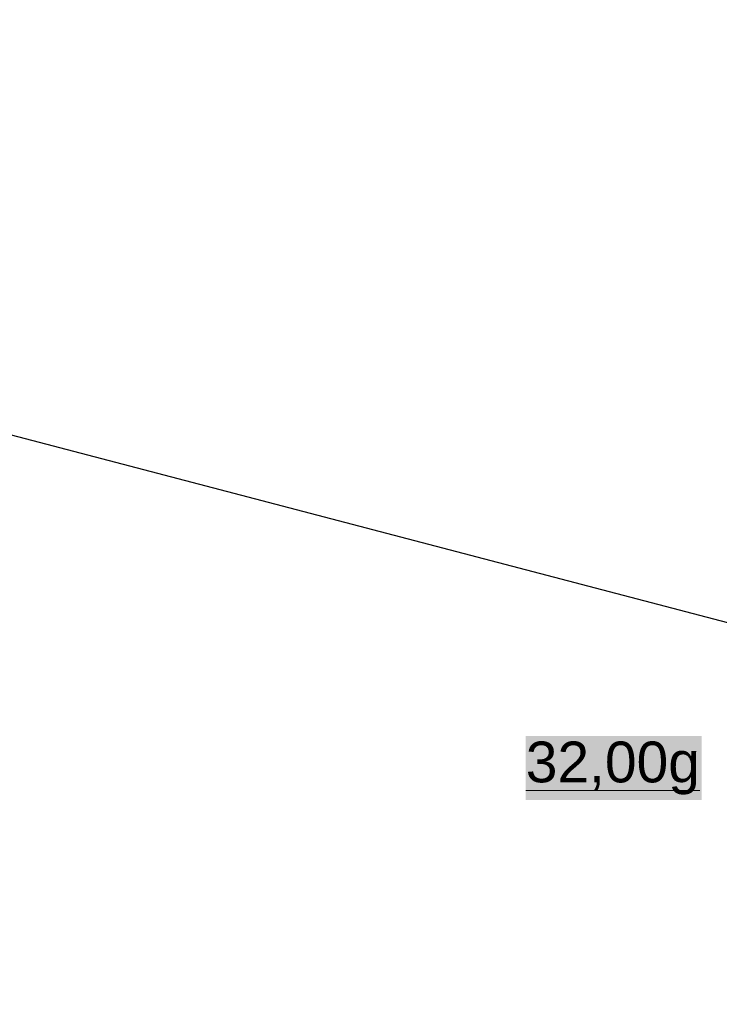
# Model space of a CAD drawing. Header units: metres. Extents: x -5203299 to 2078834, y 245743 to 5816291.
# Tile 26 of 256: x 366316.77 to 366318.49, y 5814094.5 to 5814096.93. Entities that reach past the tile are written whole.
import ezdxf

# ---------------------------------------------------------------- set-up
doc = ezdxf.new("R2010")
doc.units = ezdxf.units.M
doc.header["$LTSCALE"] = 0.5
doc.layers.add('01_CS-500-Tx-Hoehen Bestand_100', color=7, linetype='Continuous', lineweight=9)
doc.layers.add('Keine', color=7, linetype='Continuous', lineweight=9)
doc.layers.add('30 -34 Innenwände- 4 Türen_Fenster', color=7, linetype='Continuous', lineweight=15, true_color=0x9955ff)
doc.layers.add('99.04_Ausf Ketziner Str-S-Beschriftung-Straßenbegrenzungslinie', color=4, linetype='Continuous', lineweight=25, true_color=0x00ffff)
doc.styles.add('Arial', font='arial.ttf')

# ---------------------------------------------------------------- blocks, each defined once
blk = doc.blocks.new('_25-01-10_187 KRA_CS_LP4_Außenanlagenplan (3D)')
at = {"layer": '01_CS-500-Tx-Hoehen Bestand_100', "color": 7}
blk.add_solid([(366318.0168, 5814095.0024), (366318.4512, 5814095.0024), (366318.0168, 5814095.1605), (366318.4512, 5814095.1605)], dxfattribs=at)
blk.add_solid([(366318.0168, 5814095.0024), (366318.4512, 5814095.0024), (366318.0168, 5814095.1605), (366318.4512, 5814095.1605)], dxfattribs=at)
at = {"layer": '01_CS-500-Tx-Hoehen Bestand_100', "insert": (366318.0168, 5814095.0815), "char_height": 0.10069, "attachment_point": 4, "rotation": 360, "line_spacing_factor": 4, "style": 'Arial'}
blk.add_mtext('{\\L32,00g}', dxfattribs=at)
blk = doc.blocks.new('_23-07-06_Massenplan_TB_Weiterführende Schule (3D)')
at = {"layer": '99.04_Ausf Ketziner Str-S-Beschriftung-Straßenbegrenzungslinie', "flags": 128}
blk.add_lwpolyline([(6.0879, -133.2537, -0.019997), (-4.9793, -157.9502), (-26.2339, -173.3022), (-26.2339, -173.3022, 0.18691), (-31.1506, -180.8763), (-31.1506, -180.8763), (-31.1502, -180.8762), (-31.1502, -180.8762, -0.084744), (-42.8373, -181.7958), (-42.8373, -181.7958), (-42.8373, -181.7958, -0.056547), (-52.7994, -179.7398), (-52.7994, -179.7398), (-172.3622, -140.581), (-218.8882, -125.343, 0.015174), (-236.8179, -120.0674), (-243.3271, -118.3649), (-279.9778, -108.7791), (-279.9805, -108.7784)], format="xyb", dxfattribs=at)

msp = doc.modelspace()

# ---------------------------------------------------------------- block references
at = {"layer": '30 -34 Innenwände- 4 Türen_Fenster', "color": 1}
msp.add_blockref('_25-01-10_187 KRA_CS_LP4_Außenanlagenplan (3D)', (0, 0), dxfattribs=at)

# ---------------------------------------------------------------- next in the draw order: block references
at = {"layer": 'Keine', "color": 1}
msp.add_blockref('_23-07-06_Massenplan_TB_Weiterführende Schule (3D)', (366592.8035, 5814205.7079), dxfattribs=at)

doc.saveas('drawing.dxf')
